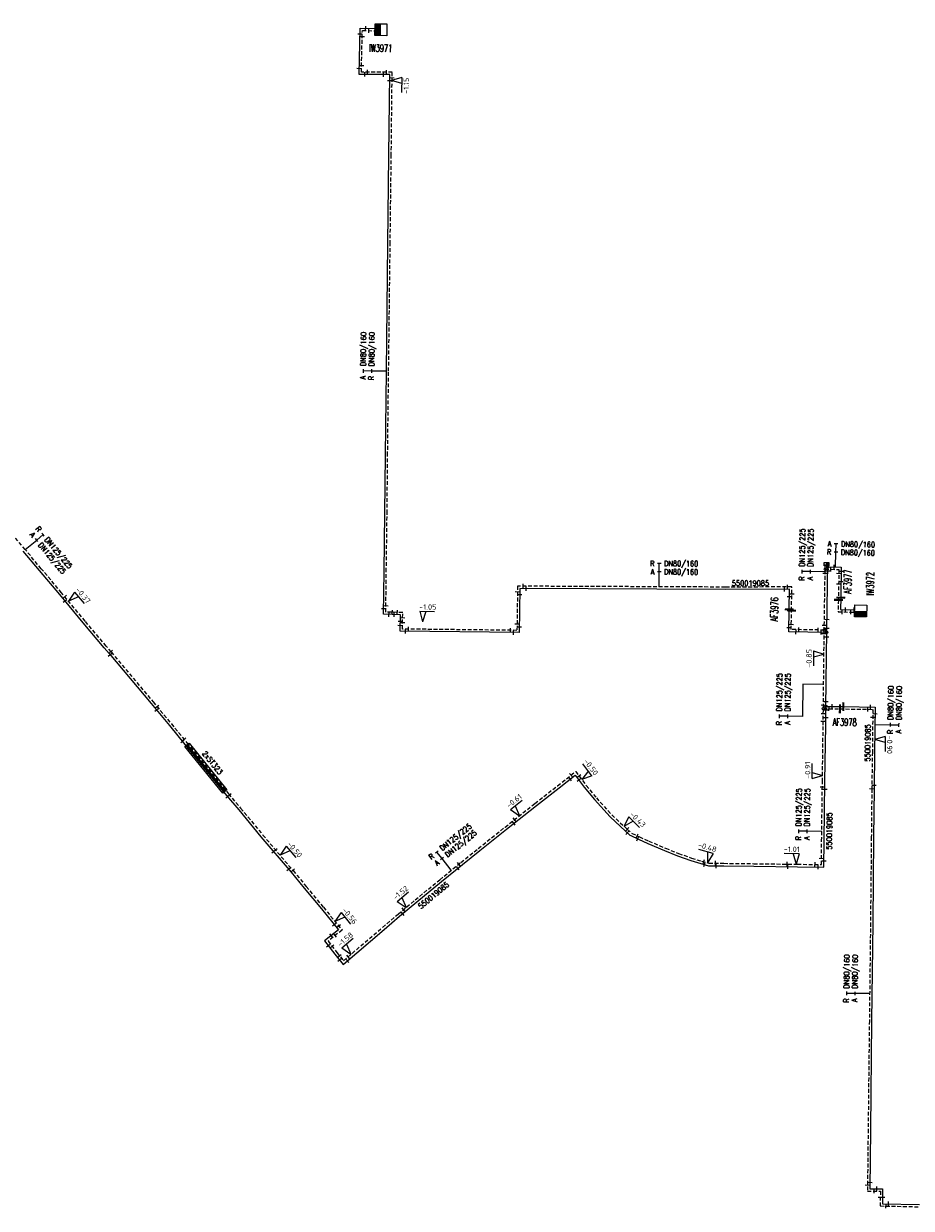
# Model space of a CAD drawing. Header units: millimetres. Extents: x 0 to 118318689, y 0 to 490460760.
# Tile 99 of 117: x 116853387 to 117002098, y 487266322 to 487464848. Entities that reach past the tile are written whole.
import ezdxf
from ezdxf.enums import TextEntityAlignment as Align

# ---------------------------------------------------------------- set-up
doc = ezdxf.new("R2010")
doc.units = ezdxf.units.MM
doc.header["$LTSCALE"] = 200
doc.linetypes.add('HIDDEN2', pattern=[4.7625, 3.175, -1.5875])
doc.layers.get('0').update_dxf_attribs({"color": 8})
for name, color, linetype in [('WT-C-AFSLUITER', 7, 'Continuous'), ('WT-C-kastWM', 7, 'Continuous'), ('WT-C-mof', 7, 'Continuous'), ('WT-C-tstuk', 7, 'Continuous'), ('WT-I-diam', 7, 'Continuous'), ('WT-I-info', 7, 'Continuous'), ('WT-I-mantelbuis', 7, 'Continuous'), ('WT-I-NAP', 7, 'Continuous'), ('WT-L-aanvoer', 6, 'Continuous'), ('WT-L-MANTELBUIS', 6, 'Continuous'), ('WT-L-retour', 6, 'HIDDEN2')]:
    doc.layers.add(name, color=color, linetype=linetype)
doc.styles.add('DIN17', font='ROMANS.SHX', dxfattribs={"width": 0.9})
doc.styles.add('ISOCP', font='ISOCP.SHX')

# ---------------------------------------------------------------- blocks, each defined once
blk = doc.blocks.new('LR-mof')
at = {"color": 0, "linetype": 'ByBlock', "lineweight": -2}
blk.add_line((0, -0.75), (0, 0.75), dxfattribs=at)
blk = doc.blocks.new('LR-smof')
at = {"color": 0, "linetype": 'ByBlock', "lineweight": -2}
blk.add_lwpolyline([(1, 0.5), (0, 0.5), (0, -0.5), (1, -0.5)], dxfattribs=at)
blk = doc.blocks.new('LR-tsb')
blk.add_circle((0, 0), 0.375)
blk = doc.blocks.new('nap1')
at = {"color": 0, "linetype": 'Continuous'}
for p, q in [((-1, 3.5), (0, 0)), ((-1, 3.5), (4, 3.5)), ((1, 3.5), (0, 0))]:
    blk.add_line(p, q, dxfattribs=at)
at = {"color": 0, "linetype": 'Continuous', "style": 'ISOCP'}
for tag, p in [('*1', (1.7, 5)), ('*2', (4, 1.5))]:
    blk.add_attdef(tag, text='', height=1.8, dxfattribs=at).set_placement(p, align=Align.MIDDLE)
blk = doc.blocks.new('nap2')
at = {"color": 0, "linetype": 'Continuous'}
for p, q in [((1, 3.5), (-4, 3.5)), ((-1, 3.5), (0, 0)), ((1, 3.5), (0, 0))]:
    blk.add_line(p, q, dxfattribs=at)
at = {"color": 0, "linetype": 'Continuous', "style": 'ISOCP'}
for tag, p in [('*1', (-1.5, 5)), ('*2', (-4, 1.5))]:
    blk.add_attdef(tag, text='', height=1.8, dxfattribs=at).set_placement(p, align=Align.MIDDLE)
blk = doc.blocks.new('LR-AFS')
at = {"color": 0, "lineweight": -3, "const_width": 0.7}
blk.add_lwpolyline([(0, -1.5), (0, 1.5)], dxfattribs=at)
at = {"color": 7, "linetype": 'ByBlock', "lineweight": -2, "style": 'DIN17', "width": 0.9}
blk.add_attdef('*1', text='', height=2.5, dxfattribs=at).set_placement((0, 5), align=Align.MIDDLE)
at = {"color": 0, "linetype": 'ByBlock', "lineweight": -2, "style": 'DIN17', "width": 0.3, "flags": 1}
for tag, p in [('*2', (2.5, 1.5)), ('OCODE', (-7.5, -2.5)), ('ST', (-7.5, -5)), ('VCODE', (-2.5, -5)), ('NCODE', (-2.5, -2.5)), ('NIVO', (2.5, -5)), ('BC', (2.5, -2.5)), ('IMM', (7.5, -5)), ('RK', (7.5, -2.5)), ('FABR', (-7.5, -7.5)), ('TYPE', (-2.5, -7.5)), ('OPBOUW', (2.5, -7.5)), ('BEDIEN', (7.5, -7.5)), ('VERTR', (-7.5, -10)), ('DEKM', (-7.5, -12.5)), ('PDATUM', (-2.5, -12.5)), ('OPBLEN', (-2.5, -10)), ('HULPST', (2.5, -10)), ('OPM', (2.5, -12.5)), ('VERLSP', (7.5, -10)), ('BORD', (7.5, -12.5)), ('BORDL', (-7.5, -15)), ('BORDX', (-2.5, -15)), ('BORDY', (2.5, -15)), ('BORDZ', (7.5, -15))]:
    blk.add_attdef(tag, text='', height=1.8, dxfattribs=at).set_placement(p, align=Align.MIDDLE)
blk = doc.blocks.new('LR-kastWM')
at = {"color": 0, "linetype": 'ByBlock', "lineweight": -3}
blk.add_lwpolyline([(-2, 2), (2, 2), (2, -2), (-2, -2)], close=True, dxfattribs=at)
at = {"color": 0}
blk.add_solid([(-2, -2), (0, -2), (-2, 2), (0, 2)], dxfattribs=at)
at = {"color": 7, "linetype": 'ByBlock', "lineweight": -3, "style": 'DIN17', "width": 0.7}
for tag, p in [('*1', (0, 5)), ('*2', (0, -5))]:
    blk.add_attdef(tag, text='', height=2.5, dxfattribs=at).set_placement(p, align=Align.MIDDLE)
at = {"color": 0, "linetype": 'ByBlock', "lineweight": -2, "style": 'DIN17', "width": 0.3, "flags": 1}
for tag, p in [('OCODE', (4.5, 1.25)), ('NCODE', (9.5, 1.25)), ('BC', (14.5, 1.25)), ('RK', (19.5, 1.25)), ('ST', (4.5, -1.25)), ('VCODE', (9.5, -1.25)), ('NIVO', (14.5, -1.25)), ('IMM', (19.5, -1.25))]:
    blk.add_attdef(tag, text='', height=1.8, dxfattribs=at).set_placement(p, align=Align.MIDDLE)
blk = doc.blocks.new('LR-hyp')
at = {"color": 7, "linetype": 'ByBlock', "lineweight": -3, "style": 'DIN17', "width": 0.9}
blk.add_attdef('*1', text='', height=1.8, dxfattribs=at).set_placement((0, 0), align=Align.MIDDLE)
at = {"color": 7, "linetype": 'ByBlock', "lineweight": -2, "style": 'DIN17', "width": 0.9, "flags": 1}
blk.add_attdef('*2', text='', height=1.8, dxfattribs=at).set_placement((0, -5), align=Align.MIDDLE)
blk = doc.blocks.new('LR-DIAB2')
at = {"color": 0, "linetype": 'Continuous', "lineweight": -3}
blk.add_line((0, 5), (0, 7.8), dxfattribs=at)
at = {"color": 0, "lineweight": -3}
blk.add_line((0, 0), (0, 5), dxfattribs=at)
for points in [[(0.61, 7.8), (0, 7.8), (-0.61, 7.8)], [(0.61, 5), (0, 5), (-0.61, 5)]]:
    blk.add_lwpolyline(points, dxfattribs=at)
at = {"color": 1, "lineweight": -3, "style": 'DIN17', "width": 0.9}
for tag, p in [('*1', (-1.61, 7.8)), ('*2', (-1.61, 5.02))]:
    blk.add_attdef(tag, text='', height=1.8, dxfattribs=at).set_placement(p, align=Align.MIDDLE_RIGHT)
for tag, p in [('*11', (1.61, 7.8)), ('*12', (1.61, 5))]:
    blk.add_attdef(tag, text='', height=1.8, dxfattribs=at).set_placement(p, align=Align.MIDDLE_LEFT)
blk = doc.blocks.new('LR-DIAO2')
at = {"color": 0, "lineweight": -3}
blk.add_line((0, 0), (0, -5), dxfattribs=at)
at = {"color": 0, "linetype": 'Continuous', "lineweight": -3}
blk.add_line((0, -5), (0, -7.8), dxfattribs=at)
at = {"color": 0, "lineweight": -3}
for points in [[(0.61, -5), (0, -5), (-0.61, -5)], [(0.61, -7.8), (0, -7.8), (-0.61, -7.8)]]:
    blk.add_lwpolyline(points, dxfattribs=at)
at = {"color": 1, "lineweight": -3, "style": 'DIN17', "width": 0.9}
for tag, p in [('*1', (-1.61, -5)), ('*2', (-1.61, -7.78))]:
    blk.add_attdef(tag, text='', height=1.8, dxfattribs=at).set_placement(p, align=Align.MIDDLE_RIGHT)
for tag, p in [('*11', (1.61, -5)), ('*12', (1.61, -7.8))]:
    blk.add_attdef(tag, text='', height=1.8, dxfattribs=at).set_placement(p, align=Align.MIDDLE_LEFT)

msp = doc.modelspace()

# ---------------------------------------------------------------- linework, layer by layer
at = {"layer": 'WT-I-diam'}
for p, q in [((116983939, 487354135), (116983854, 487348750)), ((116987409, 487354097), (116983939, 487354135))]:
    msp.add_line(p, q, dxfattribs=at)
at = {"layer": 'WT-L-aanvoer'}
for p, q in [((116909576, 487456352), (116909752, 487464083)), ((116909752, 487464083), (116912238, 487464039)), ((116914730, 487456328), (116909576, 487456352)), ((116914587, 487442732), (116914730, 487456328)), ((116914408, 487427957), (116914587, 487442732)), ((116914144, 487406610), (116914408, 487427957)), ((116913978, 487392511), (116914144, 487406610)), ((116913889, 487382795), (116913978, 487392511)), ((116913754, 487373033), (116913889, 487382795)), ((116856013, 487373238), (116853324, 487376436)), ((116987932, 487363088), (116988113, 487374495)), ((116988102, 487373805), (116990356, 487373759)), ((116990356, 487373759), (116990269, 487368648)), ((116859418, 487369185), (116856013, 487373238)), ((116913672, 487365871), (116913754, 487373033)), ((116936498, 487370198), (116936408, 487362794)), ((116970912, 487370053), (116936498, 487370198)), ((116981705, 487370075), (116970912, 487370053)), ((116981651, 487366678), (116981705, 487370075)), ((116863361, 487364458), (116859418, 487369185)), ((116990269, 487368648), (116990235, 487366660)), ((116916508, 487365792), (116913672, 487365871)), ((116916446, 487363021), (116916508, 487365792)), ((116981591, 487362940), (116981651, 487366678)), ((116990235, 487366660), (116992629, 487366608)), ((116866892, 487360269), (116863361, 487364458)), ((116936408, 487362794), (116916446, 487363021)), ((116987929, 487362839), (116981591, 487362940)), ((116987791, 487350230), (116987932, 487363088)), ((116867716, 487359281), (116866892, 487360269)), ((116867716, 487359281), (116874733, 487350934)), ((116874733, 487350934), (116877800, 487347235)), ((116987753, 487347274), (116987791, 487350230)), ((116987794, 487350439), (116990717, 487350393)), ((116990717, 487350393), (116996035, 487350309)), ((116996035, 487350309), (116995953, 487342779)), ((116877800, 487347235), (116880408, 487344078)), ((116987630, 487337851), (116987753, 487347274)), ((116880408, 487344078), (116887375, 487335488)), ((116995953, 487342779), (116995855, 487336582)), ((116943097, 487336802), (116945791, 487338927)), ((116945791, 487338927), (116947310, 487336911)), ((116987499, 487327881), (116987630, 487337851)), ((116939296, 487333835), (116943097, 487336802)), ((116947310, 487336911), (116949023, 487334811)), ((116995855, 487336593), (116995781, 487328510)), ((116887375, 487335488), (116889412, 487333102)), ((116934297, 487329879), (116939296, 487333835)), ((116949023, 487334811), (116951629, 487331956)), ((116889412, 487333102), (116893140, 487328604)), ((116951629, 487331956), (116954219, 487329527)), ((116929820, 487326303), (116934297, 487329879)), ((116893140, 487328604), (116898194, 487322640)), ((116954219, 487329527), (116954962, 487328876)), ((116954962, 487328876), (116955097, 487328789)), ((116955097, 487328789), (116956365, 487328198)), ((116956365, 487328198), (116957951, 487327482)), ((116987449, 487323501), (116987499, 487327881)), ((116995781, 487328510), (116995636, 487314145)), ((116926908, 487323960), (116929820, 487326303)), ((116957951, 487327482), (116960773, 487326270)), ((116960773, 487326270), (116962952, 487325404)), ((116923366, 487321066), (116926908, 487323960)), ((116962952, 487325404), (116965137, 487324613)), ((116965137, 487324613), (116966827, 487324118)), ((116966827, 487324118), (116968121, 487323742)), ((116968121, 487323742), (116970706, 487323711)), ((116970706, 487323711), (116975716, 487323654)), ((116898194, 487322640), (116900404, 487319964)), ((116975716, 487323654), (116983004, 487323555)), ((116983004, 487323555), (116987449, 487323501)), ((116900404, 487319964), (116903270, 487316495)), ((116919248, 487317667), (116923366, 487321066)), ((116903270, 487316495), (116906125, 487313017)), ((116916372, 487315278), (116919248, 487317667)), ((116913793, 487313074), (116916372, 487315278)), ((116995636, 487314145), (116995450, 487297744)), ((116906125, 487313017), (116903774, 487311158)), ((116906898, 487307202), (116913793, 487313074)), ((116903774, 487311158), (116905539, 487308933)), ((116905539, 487308933), (116906898, 487307202)), ((116995450, 487297744), (116995241, 487279522)), ((116995241, 487279522), (116995137, 487269593)), ((116995137, 487269593), (116997298, 487269580)), ((116997298, 487269580), (116997278, 487267090)), ((116997278, 487267090), (117003495, 487266958))]:
    msp.add_line(p, q, dxfattribs=at)
at = {"layer": 'WT-L-MANTELBUIS'}
for points in [[(116880786, 487344009), (116887132, 487336185), (116886744, 487335870), (116880398, 487343694)], [(116881098, 487344300), (116887444, 487336474), (116887056, 487336159), (116880709, 487343985)]]:
    msp.add_lwpolyline(points, close=True, dxfattribs=at)
at = {"layer": 'WT-L-retour'}
for p, q in [((116909965, 487456731), (116910123, 487463697)), ((116910123, 487463697), (116912231, 487463659)), ((116915114, 487456706), (116909965, 487456731)), ((116914967, 487442727), (116915114, 487456706)), ((116914788, 487427952), (116914967, 487442727)), ((116914524, 487406605), (116914788, 487427952)), ((116914358, 487392507), (116914524, 487406605)), ((116914269, 487382791), (116914358, 487392507)), ((116914134, 487373028), (116914269, 487382791)), ((116987507, 487363094), (116987688, 487374502)), ((116987671, 487373434), (116989969, 487373387)), ((116989969, 487373387), (116989882, 487368281)), ((116914056, 487366241), (116914134, 487373028)), ((116936123, 487370580), (116936032, 487363178)), ((116970912, 487370433), (116936123, 487370580)), ((116982091, 487370456), (116970912, 487370433)), ((116982028, 487366505), (116982091, 487370456)), ((116989882, 487368281), (116989848, 487366289)), ((116916896, 487366161), (116914056, 487366241)), ((116916835, 487363397), (116916896, 487366161)), ((116981977, 487363314), (116982028, 487366505)), ((116989848, 487366289), (116992621, 487366228)), ((116936032, 487363178), (116916835, 487363397)), ((116987509, 487363226), (116981977, 487363314)), ((116987366, 487350236), (116987507, 487363094)), ((116868041, 487359554), (116875060, 487351207)), ((116875060, 487351207), (116878128, 487347506)), ((116987328, 487347279), (116987366, 487350236)), ((116987364, 487350066), (116990136, 487350022)), ((116990136, 487350022), (116995651, 487349935)), ((116995651, 487349935), (116995573, 487342784)), ((116878128, 487347506), (116880737, 487344347)), ((116987205, 487337857), (116987328, 487347279)), ((116880737, 487344347), (116887702, 487335760)), ((116995573, 487342784), (116995475, 487336589)), ((116987074, 487327886), (116987205, 487337857)), ((116887702, 487335760), (116889737, 487333376)), ((116995475, 487336596), (116995401, 487328514)), ((116889737, 487333376), (116893466, 487328877)), ((116954502, 487329844), (116955218, 487329216)), ((116893466, 487328877), (116898522, 487322911)), ((116955218, 487329216), (116955303, 487329162)), ((116955303, 487329162), (116956542, 487328584)), ((116956542, 487328584), (116958122, 487327871)), ((116958122, 487327871), (116960936, 487326663)), ((116987029, 487323931), (116987074, 487327886)), ((116995401, 487328514), (116995256, 487314149)), ((116960936, 487326663), (116963103, 487325801)), ((116963103, 487325801), (116965270, 487325017)), ((116965270, 487325017), (116966946, 487324526)), ((116966946, 487324526), (116968184, 487324167)), ((116968184, 487324167), (116970711, 487324136)), ((116970711, 487324136), (116975722, 487324079)), ((116975722, 487324079), (116983009, 487323980)), ((116983009, 487323980), (116987029, 487323931)), ((116995256, 487314149), (116995070, 487297748)), ((116995070, 487297748), (116994861, 487279526)), ((116994861, 487279526), (116994753, 487269215)), ((116994753, 487269215), (116996915, 487269202)), ((116996915, 487269202), (116996896, 487266718)), ((116996896, 487266718), (117003487, 487266578))]:
    msp.add_line(p, q, dxfattribs=at)
at = {"layer": 'WT-L-retour', "lineweight": -3}
for p, q in [((116853647, 487376712), (116851968, 487378665)), ((116856338, 487373511), (116853647, 487376712)), ((116859744, 487369458), (116856338, 487373511)), ((116863686, 487364731), (116859744, 487369458)), ((116867218, 487360542), (116863686, 487364731)), ((116868041, 487359554), (116867218, 487360542)), ((116942835, 487337136), (116945868, 487339530)), ((116945868, 487339530), (116947645, 487337173)), ((116939033, 487334169), (116942835, 487337136)), ((116947645, 487337173), (116949345, 487335089)), ((116934032, 487330212), (116939033, 487334169)), ((116949345, 487335089), (116951935, 487332251)), ((116951935, 487332251), (116954502, 487329844)), ((116929554, 487326634), (116934032, 487330212)), ((116926641, 487324290), (116929554, 487326634)), ((116923096, 487321395), (116926641, 487324290)), ((116898522, 487322911), (116900732, 487320235)), ((116900732, 487320235), (116903598, 487316765)), ((116918977, 487317995), (116923096, 487321395)), ((116916098, 487315603), (116918977, 487317995)), ((116903598, 487316765), (116906728, 487312953)), ((116913517, 487313397), (116916098, 487315603)), ((116906728, 487312953), (116904372, 487311089)), ((116906959, 487307812), (116913517, 487313397)), ((116904372, 487311089), (116905872, 487309197)), ((116905872, 487309197), (116906959, 487307812))]:
    msp.add_line(p, q, dxfattribs=at)

# ---------------------------------------------------------------- block references
at = {"layer": 'WT-C-AFSLUITER', "linetype": 'Continuous'}
ref = msp.add_blockref('LR-AFS', (116990269, 487368648), dxfattribs=dict(at, xscale=499.9999999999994, yscale=499.9999999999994, zscale=499.9999999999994, rotation=89.0249))
ref.add_attrib('*1', 'AF3977', dxfattribs={"layer": '0', "color": 7, "linetype": 'ByBlock', "lineweight": -2, "height": 1250, "rotation": 89.0249, "style": 'DIN17', "width": 0.65}).set_placement((116991450, 487371356), align=Align.MIDDLE)
ref = msp.add_blockref('LR-AFS', (116981658, 487366678), dxfattribs=dict(at, xscale=500.0000000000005, yscale=500.0000000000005, zscale=500.0000000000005, rotation=89.09180000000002))
ref.add_attrib('*1', 'AF3976', dxfattribs={"layer": '0', "color": 7, "linetype": 'ByBlock', "lineweight": -2, "height": 1250, "rotation": 89.0918, "style": 'DIN17', "width": 0.65}).set_placement((116979158, 487366717), align=Align.MIDDLE)
for p, xscale, yscale, zscale, rotation in [((116989882, 487368281), 499.9999999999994, 499.9999999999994, 499.9999999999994, 89.0249), ((116982028, 487366505), 500.0000000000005, 500.0000000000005, 500.0000000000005, 89.09180000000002), ((116990136, 487350022), 500, 500, 500, 359.0918)]:
    msp.add_blockref('LR-AFS', p, dxfattribs=dict(at, xscale=xscale, yscale=yscale, zscale=zscale, rotation=rotation))
ref = msp.add_blockref('LR-AFS', (116990717, 487350393), dxfattribs=dict(at, xscale=500, yscale=500, zscale=500, rotation=359.0918))
ref.add_attrib('*1', 'AF3978', dxfattribs={"layer": '0', "color": 7, "linetype": 'ByBlock', "lineweight": -2, "height": 1250, "rotation": 359.0918, "style": 'DIN17', "width": 0.65}).set_placement((116990925, 487347797), align=Align.MIDDLE)
at = {"layer": 'WT-C-kastWM', "linetype": 'Continuous'}
ref = msp.add_blockref('LR-kastWM', (116913237, 487463831), dxfattribs=dict(at, xscale=500.0000000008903, yscale=500.0000000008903, zscale=500.0000000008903, rotation=358.9785217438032))
ref.add_attrib('*1', 'IW3971', dxfattribs={"layer": '0', "color": 7, "linetype": 'ByBlock', "lineweight": -3, "height": 1250, "rotation": 358.97852, "style": 'DIN17', "width": 0.65}).set_placement((116913182, 487460743), align=Align.MIDDLE)
ref = msp.add_blockref('LR-kastWM', (116993621, 487366434), dxfattribs=dict(at, xscale=500.0000000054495, yscale=500.0000000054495, zscale=500.0000000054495, rotation=89.19065513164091))
ref.add_attrib('*1', 'IW3972', dxfattribs={"layer": '0', "color": 7, "linetype": 'ByBlock', "lineweight": -3, "height": 1250, "rotation": 89.19066, "style": 'DIN17', "width": 0.65}).set_placement((116995215, 487371014), align=Align.MIDDLE)
at = {"layer": 'WT-C-mof', "linetype": 'Continuous'}
for name, p, xscale, yscale, zscale, rotation in [('LR-mof', (116909730, 487463107), 499.9999999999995, 499.9999999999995, 499.9999999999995, 88.6988), ('LR-mof', (116910677, 487464067), 500, 500, 500, 358.9784999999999), ('LR-mof', (116911221, 487463677), 500, 500, 500, 358.9784999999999), ('LR-mof', (116910099, 487462640), 499.9999999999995, 499.9999999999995, 499.9999999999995, 88.6988), ('LR-mof', (116909598, 487457308), 499.9999999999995, 499.9999999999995, 499.9999999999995, 88.6988), ('LR-mof', (116909989, 487457802), 499.9999999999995, 499.9999999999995, 499.9999999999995, 88.6988), ('LR-mof', (116910560, 487456348), 500, 500, 500, 359.7284), ('LR-mof', (116910966, 487456726), 500, 500, 500, 359.7284), ('LR-mof', (116913658, 487456333), 500, 500, 500, 359.7284), ('LR-mof', (116914192, 487456711), 500, 500, 500, 359.7284), ('LR-mof', (116914719, 487455277), 499.9999999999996, 499.9999999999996, 499.9999999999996, 89.39810000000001), ('LR-mof', (116915104, 487455747), 499.9999999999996, 499.9999999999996, 499.9999999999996, 89.39810000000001), ('LR-smof', (116987688, 487374502), 500.0000000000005, 500.0000000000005, 500.0000000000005, 269.0918), ('LR-smof', (116988113, 487374495), 500.0000000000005, 500.0000000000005, 500.0000000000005, 269.0918), ('LR-mof', (116988607, 487373415), 500, 500, 500, 358.8168), ('LR-mof', (116989165, 487373783), 500, 500, 500, 358.8168), ('LR-mof', (116987659, 487372709), 500.0000000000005, 500.0000000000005, 500.0000000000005, 89.0918), ('LR-mof', (116988090, 487373081), 500.0000000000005, 500.0000000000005, 500.0000000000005, 89.0918), ('LR-mof', (116989957, 487372679), 499.9999999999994, 499.9999999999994, 499.9999999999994, 89.0249), ('LR-mof', (116990344, 487373054), 499.9999999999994, 499.9999999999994, 499.9999999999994, 89.0249), ('LR-mof', (116936111, 487369607), 500.0000000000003, 500.0000000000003, 500.0000000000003, 89.30200000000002), ('LR-mof', (116937054, 487370576), 500, 500, 500, 359.7584), ('LR-mof', (116937548, 487370194), 500, 500, 500, 359.7584), ('LR-mof', (116980870, 487370074), 500.0000000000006, 500.0000000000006, 500.0000000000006, 0.1199999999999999), ('LR-mof', (116981382, 487370455), 500.0000000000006, 500.0000000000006, 500.0000000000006, 0.1199999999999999), ('LR-mof', (116989927, 487370933), 499.9999999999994, 499.9999999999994, 499.9999999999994, 89.0249), ('LR-mof', (116990314, 487371300), 499.9999999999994, 499.9999999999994, 499.9999999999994, 89.0249), ('LR-mof', (116860284, 487368810), 500.0000000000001, 500.0000000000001, 500.0000000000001, 309.8289), ('LR-mof', (116860310, 487368116), 500.0000000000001, 500.0000000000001, 500.0000000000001, 309.8289), ('LR-mof', (116936485, 487369115), 500.0000000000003, 500.0000000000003, 500.0000000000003, 89.30200000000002), ('LR-mof', (116981684, 487368786), 500.0000000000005, 500.0000000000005, 500.0000000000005, 89.0918), ('LR-mof', (116982071, 487369230), 500.0000000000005, 500.0000000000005, 500.0000000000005, 89.0918), ('LR-mof', (116913683, 487366786), 500.0000000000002, 500.0000000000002, 500.0000000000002, 89.34010000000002), ('LR-mof', (116914068, 487367264), 500.0000000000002, 500.0000000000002, 500.0000000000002, 89.34010000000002), ('LR-mof', (116914596, 487365845), 500, 500, 500, 358.3901999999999), ('LR-mof', (116915138, 487366210), 500, 500, 500, 358.3901999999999), ('LR-mof', (116915460, 487365821), 500, 500, 500, 358.3901999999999), ('LR-mof', (116915982, 487366186), 500, 500, 500, 358.3901999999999), ('LR-mof', (116990515, 487366274), 500, 500, 500, 358.7389), ('LR-mof', (116991073, 487366642), 500, 500, 500, 358.7389), ('LR-mof', (116991955, 487366242), 500, 500, 500, 358.7389), ('LR-mof', (116992513, 487366610), 500, 500, 500, 358.7389), ('LR-mof', (116916467, 487363963), 499.9999999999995, 499.9999999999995, 499.9999999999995, 88.7279), ('LR-mof', (116916483, 487364683), 499.9999999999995, 499.9999999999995, 499.9999999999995, 88.7279), ('LR-mof', (116916858, 487364457), 499.9999999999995, 499.9999999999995, 499.9999999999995, 88.7279), ('LR-mof', (116916876, 487365256), 499.9999999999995, 499.9999999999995, 499.9999999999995, 88.7279), ('LR-mof', (116917872, 487363385), 500.0000000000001, 500.0000000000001, 500.0000000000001, 359.3468), ('LR-mof', (116934963, 487363190), 500.0000000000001, 500.0000000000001, 500.0000000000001, 359.3468), ('LR-mof', (116936045, 487364223), 500.0000000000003, 500.0000000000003, 500.0000000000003, 89.30200000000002), ('LR-mof', (116936419, 487363720), 500.0000000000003, 500.0000000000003, 500.0000000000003, 89.30200000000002), ('LR-mof', (116981602, 487363586), 500.0000000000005, 500.0000000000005, 500.0000000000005, 89.0918), ('LR-mof', (116981990, 487364135), 500.0000000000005, 500.0000000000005, 500.0000000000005, 89.0918), ('LR-mof', (116983267, 487363293), 500, 500, 500, 359.0918), ('LR-mof', (116986491, 487363242), 500, 500, 500, 359.0918), ('LR-mof', (116987521, 487363992), 500.0000000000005, 500.0000000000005, 500.0000000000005, 89.0918), ('LR-mof', (116987938, 487363477), 500.0000000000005, 500.0000000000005, 500.0000000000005, 89.0918), ('LR-mof', (116987962, 487364968), 500.0000000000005, 500.0000000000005, 500.0000000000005, 89.0918), ('LR-mof', (116917367, 487363011), 500.0000000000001, 500.0000000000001, 500.0000000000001, 359.3468), ('LR-mof', (116935456, 487362805), 500.0000000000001, 500.0000000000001, 500.0000000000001, 359.3468), ('LR-mof', (116982775, 487362921), 500, 500, 500, 359.0918), ('LR-mof', (116987007, 487362854), 500, 500, 500, 359.0918), ('LR-mof', (116987502, 487362610), 499.9999999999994, 499.9999999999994, 499.9999999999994, 89.37329999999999), ('LR-mof', (116987921, 487362048), 499.9999999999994, 499.9999999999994, 499.9999999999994, 89.37329999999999), ('LR-mof', (116867998, 487359606), 500, 500, 500, 309.8232), ('LR-mof', (116867851, 487359121), 500, 500, 500, 310.0556), ('LR-mof', (116875621, 487349864), 500, 500, 500, 309.6630000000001), ('LR-mof', (116875721, 487350409), 500, 500, 500, 309.6630000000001), ('LR-mof', (116987371, 487350616), 499.9999999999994, 499.9999999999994, 499.9999999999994, 89.37329999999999), ('LR-mof', (116987786, 487349801), 500.0000000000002, 500.0000000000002, 500.0000000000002, 89.2532), ('LR-mof', (116987802, 487351209), 499.9999999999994, 499.9999999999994, 499.9999999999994, 89.37329999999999), ('LR-mof', (116988311, 487350051), 500, 500, 500, 359.0918), ('LR-mof', (116988840, 487350423), 500, 500, 500, 359.0918), ('LR-mof', (116994803, 487349948), 500, 500, 500, 359.0918), ('LR-mof', (116995257, 487350321), 500, 500, 500, 359.0918), ('LR-mof', (116987336, 487347911), 500.0000000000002, 500.0000000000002, 500.0000000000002, 89.2532), ('LR-mof', (116987353, 487349209), 500.0000000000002, 500.0000000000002, 500.0000000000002, 89.2532), ('LR-mof', (116987769, 487348509), 500.0000000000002, 500.0000000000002, 500.0000000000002, 89.2532), ('LR-mof', (116995636, 487348585), 499.9999999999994, 499.9999999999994, 499.9999999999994, 89.3802), ('LR-mof', (116996022, 487349160), 499.9999999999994, 499.9999999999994, 499.9999999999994, 89.3802), ('LR-mof', (116879987, 487344588), 500, 500, 500, 309.5586000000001), ('LR-mof', (116880275, 487344907), 500, 500, 500, 309.5586000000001), ('LR-mof', (116944957, 487338269), 500, 500, 500, 38.28110000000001), ('LR-mof', (116945085, 487338911), 500, 500, 500, 38.28110000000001), ('LR-mof', (116946398, 487338121), 500.0000000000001, 500.0000000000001, 500.0000000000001, 307.0025), ('LR-mof', (116946432, 487338782), 500.0000000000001, 500.0000000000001, 500.0000000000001, 307.0025), ('LR-mof', (116887843, 487335594), 500, 500, 500, 310.4839000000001), ('LR-mof', (116987193, 487336918), 499.9999999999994, 499.9999999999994, 499.9999999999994, 89.24820000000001), ('LR-mof', (116987612, 487336506), 499.9999999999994, 499.9999999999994, 499.9999999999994, 89.24820000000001), ('LR-mof', (116995475, 487336598), 500.0000000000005, 500.0000000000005, 500.0000000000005, 89.0918), ('LR-mof', (116995864, 487337159), 500.0000000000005, 500.0000000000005, 500.0000000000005, 89.0918), ('LR-mof', (116887539, 487335296), 500, 500, 500, 310.4839000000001), ('LR-mof', (116935629, 487331475), 500, 500, 500, 38.35400000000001), ('LR-mof', (116935514, 487330842), 500, 500, 500, 38.35400000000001), ('LR-mof', (116954502, 487329844), 499.9999999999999, 499.9999999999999, 499.9999999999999, 318.7841), ('LR-mof', (116954516, 487329266), 499.9999999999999, 499.9999999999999, 499.9999999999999, 318.7841), ('LR-mof', (116956179, 487328753), 500, 500, 500, 335.0123), ('LR-mof', (116956249, 487328252), 500, 500, 500, 335.0123), ('LR-mof', (116895253, 487326111), 499.9999999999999, 499.9999999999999, 499.9999999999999, 310.2807999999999), ('LR-mof', (116895570, 487326394), 500.0000000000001, 500.0000000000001, 500.0000000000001, 310.2806), ('LR-mof', (116926280, 487323996), 500.0000000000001, 500.0000000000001, 500.0000000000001, 39.24959999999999), ('LR-mof', (116967337, 487324413), 500, 500, 500, 343.806), ('LR-mof', (116967445, 487323939), 500, 500, 500, 343.806), ('LR-mof', (116969312, 487324153), 499.9999999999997, 499.9999999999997, 499.9999999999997, 359.2994), ('LR-mof', (116969402, 487323727), 499.9999999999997, 499.9999999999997, 499.9999999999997, 359.2994), ('LR-mof', (116981315, 487324003), 499.9999999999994, 499.9999999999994, 499.9999999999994, 359.2232000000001), ('LR-mof', (116981413, 487323577), 499.9999999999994, 499.9999999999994, 499.9999999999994, 359.2232000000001), ('LR-mof', (116985960, 487323944), 500.0000000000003, 500.0000000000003, 500.0000000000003, 359.3027), ('LR-mof', (116986510, 487323513), 500.0000000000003, 500.0000000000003, 500.0000000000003, 359.3027), ('LR-mof', (116987040, 487324916), 499.9999999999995, 499.9999999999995, 499.9999999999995, 89.34430000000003), ('LR-mof', (116987461, 487324510), 499.9999999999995, 499.9999999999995, 499.9999999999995, 89.34430000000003), ('LR-mof', (116897755, 487323159), 499.9999999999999, 499.9999999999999, 499.9999999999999, 310.2807999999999), ('LR-mof', (116898473, 487322968), 500.0000000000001, 500.0000000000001, 500.0000000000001, 310.2806), ('LR-mof', (116926130, 487323324), 500.0000000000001, 500.0000000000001, 500.0000000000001, 39.24959999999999), ('LR-mof', (116916885, 487315705), 499.9999999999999, 499.9999999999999, 499.9999999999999, 39.7173), ('LR-mof', (116917013, 487316363), 499.9999999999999, 499.9999999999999, 499.9999999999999, 39.7173), ('LR-mof', (116905407, 487313891), 500, 500, 500, 309.3867), ('LR-mof', (116906155, 487313650), 500, 500, 500, 309.3867), ('LR-mof', (116904903, 487312052), 499.9999999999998, 499.9999999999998, 499.9999999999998, 38.34139999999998), ('LR-mof', (116905567, 487312035), 499.9999999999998, 499.9999999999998, 499.9999999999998, 38.34139999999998), ('LR-mof', (116904413, 487310353), 500.0000000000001, 500.0000000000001, 500.0000000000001, 308.4153), ('LR-mof', (116905062, 487310218), 500.0000000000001, 500.0000000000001, 500.0000000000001, 308.4153), ('LR-mof', (116906301, 487307963), 500.0000000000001, 500.0000000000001, 500.0000000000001, 308.1251), ('LR-mof', (116906302, 487308650), 500.0000000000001, 500.0000000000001, 500.0000000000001, 308.1251), ('LR-mof', (116907617, 487307814), 500, 500, 500, 40.42040000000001), ('LR-mof', (116907745, 487308481), 500, 500, 500, 40.42040000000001), ('LR-mof', (116994763, 487270171), 500, 500, 500, 89.3968), ('LR-mof', (116995148, 487270623), 500.0000000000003, 500.0000000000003, 500.0000000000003, 89.39689999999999), ('LR-mof', (116995892, 487269208), 500, 500, 500, 359.6572), ('LR-mof', (116996332, 487269586), 500, 500, 500, 359.6572), ('LR-mof', (116996907, 487268148), 500, 500, 500, 89.5419), ('LR-mof', (116997287, 487268152), 500, 500, 500, 89.5419), ('LR-mof', (116997864, 487266697), 500, 500, 500, 358.7846), ('LR-mof', (116998297, 487267068), 500, 500, 500, 358.7846)]:
    msp.add_blockref(name, p, dxfattribs=dict(at, xscale=xscale, yscale=yscale, zscale=zscale, rotation=rotation))
at = {"layer": 'WT-C-tstuk', "linetype": 'Continuous'}
for p, xscale, yscale, zscale, rotation in [((116987671, 487373434), 500.0000000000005, 500.0000000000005, 500.0000000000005, 269.0918), ((116988102, 487373805), 500.0000000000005, 500.0000000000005, 500.0000000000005, 269.0918), ((116987509, 487363226), 500, 500, 500, 179.0918), ((116987929, 487362839), 500, 500, 500, 179.0918), ((116987364, 487350066), 500.0000000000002, 500.0000000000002, 500.0000000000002, 269.2532), ((116987794, 487350439), 499.9999999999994, 499.9999999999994, 499.9999999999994, 89.37329999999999)]:
    msp.add_blockref('LR-tsb', p, dxfattribs=dict(at, xscale=xscale, yscale=yscale, zscale=zscale, rotation=rotation))
at = {"layer": 'WT-I-diam', "linetype": 'Continuous'}
for name, p, xscale, yscale, zscale, rotation, values in [('LR-DIAB2', (116914144, 487406610), 500, 500, 500, 89.32599223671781, {'*1': 'A', '*11': 'DN80/160', '*2': 'R', '*12': 'DN80/160'}), ('LR-DIAB2', (116853647, 487376712), 499.9999999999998, 499.9999999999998, 499.9999999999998, 310.0544920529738, {'*1': 'R', '*11': 'DN125/225', '*2': 'A', '*12': 'DN125/225'}), ('LR-DIAB2', (116987664, 487372976), 500.0000000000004, 500.0000000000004, 500.0000000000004, 89.09184015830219, {'*1': 'R', '*11': 'DN125/225', '*2': 'A', '*12': 'DN125/225'}), ('LR-DIAB2', (116989422, 487373778), 500.0000000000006, 500.0000000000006, 500.0000000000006, 358.8168404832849, {'*1': 'A', '*11': 'DN80/160', '*2': 'R', '*12': 'DN80/160'}), ('LR-DIAB2', (116959851, 487370479), 500, 500, 500, 359.7583710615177, {'*1': 'R', '*11': 'DN80/160', '*2': 'A', '*12': 'DN80/160'}), ('LR-DIAB2', (116983854, 487348750), 500, 500, 500, 89.37328692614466, {'*1': 'R', '*11': 'DN125/225', '*2': 'A', '*12': 'DN125/225'}), ('LR-DIAO2', (116996077, 487347400), 500, 500, 500, 89.03334988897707, {'*1': 'R', '*11': 'DN80/160', '*2': 'A', '*12': 'DN80/160'}), ('LR-DIAB2', (116987095, 487329466), 500, 500, 500, 89.24818483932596, {'*1': 'R', '*11': 'DN125/225', '*2': 'A', '*12': 'DN125/225'}), ('LR-DIAB2', (116925032, 487322976), 500, 500, 500, 38.61862609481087, {'*1': 'R', '*11': 'DN125/225', '*2': 'A', '*12': 'DN125/225'}), ('LR-DIAB2', (116995122, 487302295), 500, 500, 500, 89.35176222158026, {'*1': 'R', '*11': 'DN80/160', '*2': 'A', '*12': 'DN80/160'})]:
    msp.add_blockref(name, p, dxfattribs=dict(at, xscale=xscale, yscale=yscale, zscale=zscale, rotation=rotation)).add_auto_attribs(values)
at = {"layer": 'WT-I-info', "linetype": 'Continuous'}
for p, xscale, yscale, zscale, rotation in [((116975152, 487371082), 500.0000000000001, 500.0000000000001, 500.0000000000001, 0.120023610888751), ((116994791, 487344322), 500.0000000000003, 500.0000000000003, 500.0000000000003, 89.34428899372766), ((116988361, 487329543), 500.0000000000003, 500.0000000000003, 500.0000000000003, 89.34428899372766), ((116922063, 487318775), 500.0000000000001, 500.0000000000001, 500.0000000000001, 39.53449876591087)]:
    msp.add_blockref('LR-hyp', p, dxfattribs=dict(at, xscale=xscale, yscale=yscale, zscale=zscale, rotation=rotation)).add_auto_attribs({'*1': '550019085'})
at = {"layer": 'WT-I-NAP', "linetype": 'Continuous'}
ref = msp.add_blockref('nap1', (116914983, 487455334), dxfattribs=dict(at, xscale=500, yscale=500, zscale=500, rotation=269.2227331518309))
ref.add_attrib('*1', '-1.15', dxfattribs={"layer": '0', "color": 1, "linetype": 'Continuous', "height": 900, "rotation": 89.22273, "style": 'ISOCP'}).set_placement((116917471, 487454450), align=Align.MIDDLE)
ref = msp.add_blockref('nap1', (116860888, 487368086), dxfattribs=dict(at, xscale=500.0000000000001, yscale=500.0000000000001, zscale=500.0000000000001, rotation=309.8288951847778))
ref.add_attrib('*1', '-0.37', dxfattribs={"layer": '0', "color": 1, "linetype": 'Continuous', "height": 900, "rotation": 309.8289, "style": 'ISOCP', "oblique": 360}).set_placement((116863353, 487369034), align=Align.MIDDLE)
ref = msp.add_blockref('nap1', (116920221, 487364614), dxfattribs=dict(at, xscale=500, yscale=500, zscale=500, rotation=359.4158811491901))
ref.add_attrib('*1', '-1.05', dxfattribs={"layer": '0', "color": 1, "linetype": 'Continuous', "height": 900, "rotation": 359.41588, "style": 'ISOCP'}).set_placement((116921097, 487367105), align=Align.MIDDLE)
ref = msp.add_blockref('nap2', (116987465, 487359210), dxfattribs=dict(at, xscale=499.9999999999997, yscale=499.9999999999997, zscale=499.9999999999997, rotation=89.37328692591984))
ref.add_attrib('*1', '-0.85', dxfattribs={"layer": '0', "color": 1, "linetype": 'Continuous', "height": 900, "rotation": 89.37329, "style": 'ISOCP'}).set_placement((116984957, 487358487), align=Align.MIDDLE)
ref = msp.add_blockref('nap1', (116995976, 487344889), dxfattribs=dict(at, xscale=499.9999999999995, yscale=499.9999999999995, zscale=499.9999999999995, rotation=269.3802065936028))
ref.add_attrib('*1', '-0.90', dxfattribs={"layer": '0', "color": 1, "linetype": 'Continuous', "height": 900, "rotation": 269.38021, "style": 'ISOCP'}).set_placement((116998467, 487344011), align=Align.MIDDLE)
ref = msp.add_blockref('nap2', (116946891, 487338173), dxfattribs=dict(at, xscale=500, yscale=500, zscale=500, rotation=307.0025242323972))
ref.add_attrib('*1', '-0.50', dxfattribs={"layer": '0', "color": 1, "linetype": 'Continuous', "height": 900, "rotation": 307.00252, "style": 'ISOCP'}).set_placement((116948436, 487340276), align=Align.MIDDLE)
ref = msp.add_blockref('nap1', (116987218, 487338852), dxfattribs=dict(at, xscale=500, yscale=500, zscale=500, rotation=89.25322449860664))
ref.add_attrib('*1', '-0.91', dxfattribs={"layer": '0', "color": 1, "linetype": 'Continuous', "height": 900, "rotation": 89.25322, "style": 'ISOCP'}).set_placement((116984729, 487339735), align=Align.MIDDLE)
ref = msp.add_blockref('nap1', (116936431, 487332110), dxfattribs=dict(at, xscale=500, yscale=500, zscale=500, rotation=38.35398911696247))
ref.add_attrib('*1', '-0.61', dxfattribs={"layer": '0', "color": 1, "linetype": 'Continuous', "height": 900, "rotation": 38.35399, "style": 'ISOCP'}).set_placement((116935547, 487334598), align=Align.MIDDLE)
ref = msp.add_blockref('nap1', (116953922, 487330306), dxfattribs=dict(at, xscale=500, yscale=500, zscale=500, rotation=315.6046541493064))
ref.add_attrib('*1', '-0.43', dxfattribs={"layer": '0', "color": 1, "linetype": 'Continuous', "height": 900, "rotation": 315.60465, "style": 'ISOCP'}).set_placement((116956279, 487331497), align=Align.MIDDLE)
ref = msp.add_blockref('nap1', (116896344, 487325480), dxfattribs=dict(at, xscale=500.0000000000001, yscale=500.0000000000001, zscale=500.0000000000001, rotation=310.280559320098))
ref.add_attrib('*1', '-0.50', dxfattribs={"layer": '0', "color": 1, "linetype": 'Continuous', "height": 900, "rotation": 310.28056, "style": 'ISOCP'}).set_placement((116898801, 487326448), align=Align.MIDDLE)
ref = msp.add_blockref('nap2', (116967950, 487324235), dxfattribs=dict(at, xscale=499.9999999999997, yscale=499.9999999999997, zscale=499.9999999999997, rotation=343.8060269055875))
ref.add_attrib('*1', '-0.48', dxfattribs={"layer": '0', "color": 1, "linetype": 'Continuous', "height": 900, "rotation": 343.80603, "style": 'ISOCP'}).set_placement((116967927, 487326845), align=Align.MIDDLE)
ref = msp.add_blockref('nap2', (116982796, 487323983), dxfattribs=dict(at, xscale=500, yscale=500, zscale=500, rotation=359.2232446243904))
ref.add_attrib('*1', '-1.01', dxfattribs={"layer": '0', "color": 1, "linetype": 'Continuous', "height": 900, "rotation": 359.22324, "style": 'ISOCP'}).set_placement((116982080, 487326493), align=Align.MIDDLE)
ref = msp.add_blockref('nap1', (116917456, 487316731), dxfattribs=dict(at, xscale=499.9999999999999, yscale=499.9999999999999, zscale=499.9999999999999, rotation=39.71728626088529))
ref.add_attrib('*1', '-1.52', dxfattribs={"layer": '0', "color": 1, "linetype": 'Continuous', "height": 900, "rotation": 39.71729, "style": 'ISOCP'}).set_placement((116916513, 487319198), align=Align.MIDDLE)
ref = msp.add_blockref('nap1', (116905538, 487314402), dxfattribs=dict(at, xscale=500.0000000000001, yscale=500.0000000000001, zscale=500.0000000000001, rotation=309.3867312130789))
ref.add_attrib('*1', '-0.56', dxfattribs={"layer": '0', "color": 1, "linetype": 'Continuous', "height": 900, "rotation": 309.38673, "style": 'ISOCP'}).set_placement((116908010, 487315331), align=Align.MIDDLE)
ref = msp.add_blockref('nap1', (116908223, 487308939), dxfattribs=dict(at, xscale=500.0000000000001, yscale=500.0000000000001, zscale=500.0000000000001, rotation=40.42037838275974))
ref.add_attrib('*1', '-1.58', dxfattribs={"layer": '0', "color": 1, "linetype": 'Continuous', "height": 900, "rotation": 40.42038, "style": 'ISOCP'}).set_placement((116907249, 487311394), align=Align.MIDDLE)

# ---------------------------------------------------------------- texts
at = {"layer": 'WT-I-mantelbuis', "style": 'DIN17', "width": 0.9}
msp.add_text('2xST323', height=900, rotation=309.04252, dxfattribs=at).set_placement((116884659, 487340702), align=Align.CENTER)

doc.saveas('drawing.dxf')
